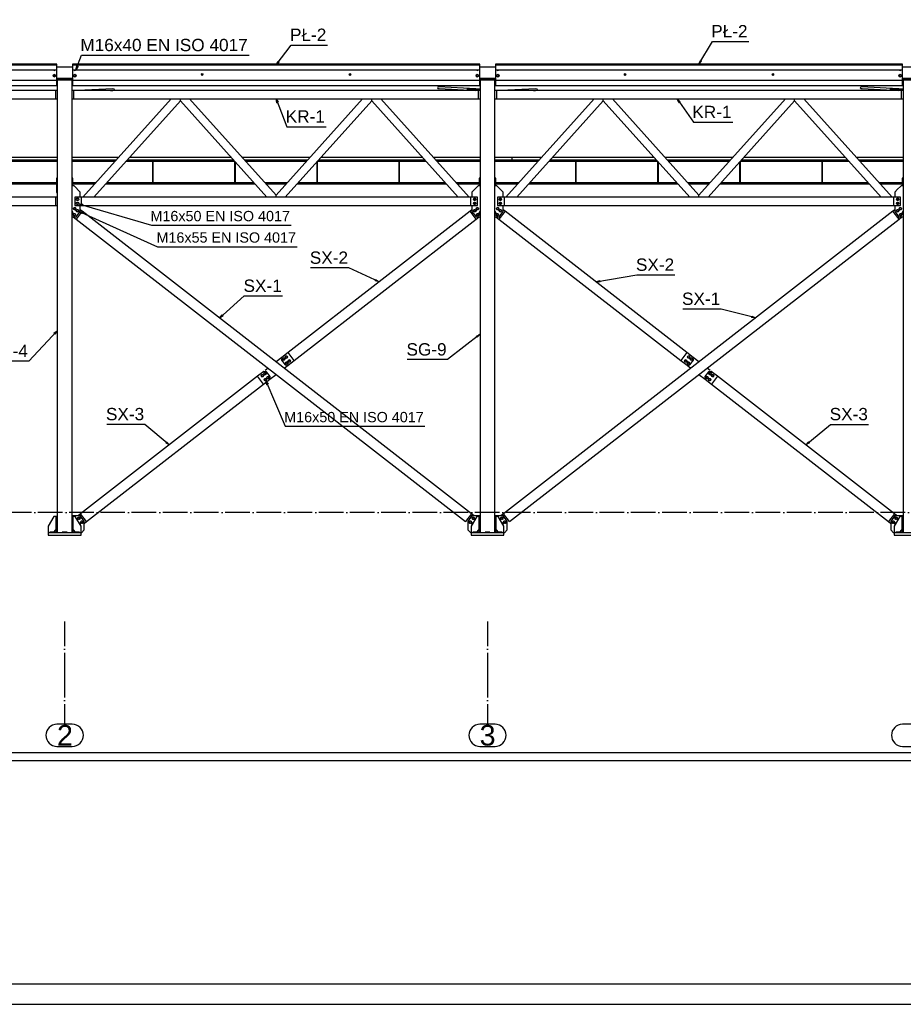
# Paper-space layout 'A0 Advance Steel' of a CAD drawing. Header units: millimetres. Extents: x -21 to 1320, y -7 to 928.
# Tile 4 of 134: x 196 to 411, y -7 to 233. Entities that reach past the tile are written whole.
import ezdxf

# ---------------------------------------------------------------- set-up
doc = ezdxf.new("R2010")
doc.units = ezdxf.units.MM
doc.linetypes.add('ACAD_ISO04W100', pattern=[30, 24, -3, 0, -3])
doc.layers.get('0').update_dxf_attribs({"linetype": 'CONTINUOUS'})
for name, color, linetype in [('AS_Belki', 145, 'CONTINUOUS'), ('AS_Blachy', 30, 'CONTINUOUS'), ('AS_Siatki', 72, 'CONTINUOUS'), ('AS_Sruby', 9, 'CONTINUOUS')]:
    doc.layers.add(name, color=color, linetype=linetype)
doc.styles.add('Arial', font='arial.ttf', dxfattribs={"height": 150})

psp = doc.layouts.new('A0 Advance Steel')

# ---------------------------------------------------------------- linework, layer by layer
at = {"color": 0, "linetype": 'ByBlock', "lineweight": -2}
for p, q in [((209.39, 220.67, 60.08), (209.6, 221.66, 60.08)), ((209.91, 221.54, 60.08), (209.39, 220.67, 60.08)), ((209.91, 221.54, 60.08), (209.6, 221.66, 60.08)), ((258.14, 221.87), (258.62, 222.76)), ((258.88, 222.56), (258.14, 221.87)), ((258.88, 222.56), (258.62, 222.76)), ((361.14, 222.02), (361.51, 222.96)), ((361.79, 222.79), (361.14, 222.02)), ((361.79, 222.79), (361.51, 222.96)), ((258.35, 212.63), (258.14, 213.62)), ((258.14, 213.62), (258.66, 212.75)), ((356.25, 212.71), (355.81, 213.62)), ((355.81, 213.62), (356.52, 212.9)), ((258.35, 212.63), (258.66, 212.75)), ((356.25, 212.71), (356.52, 212.9)), ((210.97, 187.61, 58.1), (210.06, 188.06, 58.1)), ((210.06, 188.06, 58.1), (211.06, 187.93, 58.1)), ((210.97, 187.61, 58.1), (211.06, 187.93, 58.1)), ((210.86, 185.67, 57.84), (210.01, 186.23, 57.84)), ((210.01, 186.23, 57.84), (210.99, 185.97, 57.84)), ((210.86, 185.67, 57.84), (210.99, 185.97, 57.84)), ((282.39, 169.58), (282.25, 169.27)), ((283.23, 169), (282.25, 169.27)), ((282.39, 169.58), (283.23, 169)), ((336.05, 169), (337.01, 169.34)), ((337.06, 169.01), (336.05, 169)), ((337.06, 169.01), (337.01, 169.34)), ((244.37, 160.21), (245.01, 161)), ((245.23, 160.75), (244.37, 160.21)), ((245.23, 160.75), (245.01, 161)), ((374.03, 160.65), (373.94, 160.33)), ((374.95, 160.25), (373.94, 160.33)), ((374.03, 160.65), (374.95, 160.25)), ((204.03, 156.49), (204.84, 157.11)), ((204.03, 156.49), (204.28, 156.26)), ((204.84, 157.11), (204.28, 156.26)), ((306.95, 155.81), (307.84, 156.3)), ((307.84, 156.3), (307.15, 155.55)), ((306.95, 155.81), (307.15, 155.55)), ((255.89, 143.95, 57.84), (255.65, 144.94, 57.84)), ((255.65, 144.94, 57.84), (256.2, 144.08, 57.84)), ((255.89, 143.95, 57.84), (256.2, 144.08, 57.84)), ((231.48, 130.09), (231.26, 129.83)), ((232.14, 129.32), (231.26, 129.83)), ((231.48, 130.09), (232.14, 129.32)), ((387.14, 129.32), (387.81, 130.08)), ((388.02, 129.83), (387.14, 129.32)), ((388.02, 129.83), (387.81, 130.08))]:
    psp.add_line(p, q, dxfattribs=at)
psp.add_lwpolyline([(1280.22, -6.93), (1280.22, 834.07), (-19.78, 834.07), (-19.78, -6.93), (1280.22, -6.93)])
psp.add_lwpolyline([(1275.22, -1.93), (1275.22, 829.07), (-4.78, 829.07), (-4.78, -1.93)], close=True)
at = {"color": 3, "ltscale": 0.25}
for points in [[(-4.66, 52.35), (-4.66, 255.95), (601.94, 255.95), (601.94, 52.35), (-4.66, 52.35)], [(-2.66, 54.35), (-2.66, 253.95), (599.94, 253.95), (599.94, 54.35), (-2.66, 54.35)]]:
    psp.add_lwpolyline(points, dxfattribs=at)
at = {"color": 7}
for points in [[(258.14, 221.87), (261.85, 226.71), (270.7, 226.71)], [(361.14, 222.02), (364.43, 227.58), (373.29, 227.58)], [(209.39, 220.67), (210.78, 224.21), (251.55, 224.21)], [(258.14, 213.62), (260.79, 206.82), (270.34, 206.82)], [(355.81, 213.62), (359.82, 207.9), (369.37, 207.9)], [(210.06, 188.06), (227.81, 182.8), (261.78, 182.8)], [(210.01, 186.23), (229.28, 177.58), (263.26, 177.58)], [(283.23, 169), (275.85, 172.42), (266.53, 172.42)], [(336.05, 169), (345.97, 170.71), (355.29, 170.71)], [(244.37, 160.21), (250.4, 165.58), (259.72, 165.58)], [(374.95, 160.25), (366.5, 162.41), (357.19, 162.41)], [(204.84, 157.11), (197.89, 149.69), (188.11, 149.69)], [(307.84, 156.3), (299.87, 150.08), (290.08, 150.08)], [(255.65, 144.94), (260.39, 133.84), (294.36, 133.84)], [(232.14, 129.32), (226.2, 134.32), (216.89, 134.32)], [(387.14, 129.32), (393.15, 134.32), (402.46, 134.32)]]:
    psp.add_lwpolyline(points, dxfattribs=at)
at = {"layer": 'AS_Belki', "linetype": 'Continuous', "ltscale": 0.25}
for p, q in [((204.74, 222.02), (105.54, 222.02)), ((105.54, 221.87), (204.74, 221.87)), ((105.54, 220.67), (204.74, 220.67)), ((204.74, 221.87), (204.74, 222.02)), ((204.74, 216.87), (204.74, 221.87)), ((307.74, 222.02), (208.54, 222.02)), ((208.54, 222.02), (208.54, 221.87)), ((208.54, 221.87), (307.74, 221.87)), ((208.54, 221.87), (208.54, 216.87)), ((208.54, 220.67), (307.74, 220.67)), ((307.74, 221.87), (307.74, 222.02)), ((307.74, 216.87), (307.74, 221.87)), ((410.74, 222.02), (311.54, 222.02)), ((311.54, 222.02), (311.54, 221.87)), ((311.54, 221.87), (410.74, 221.87)), ((311.54, 221.87), (311.54, 216.87)), ((311.54, 220.67), (410.74, 220.67)), ((410.74, 221.87), (410.74, 222.02)), ((410.74, 216.87), (410.74, 221.87)), ((239.96, 219.56), (240.01, 219.69)), ((239.98, 219.51), (239.96, 219.56)), ((239.98, 219.52), (239.96, 219.56)), ((239.98, 219.61), (239.98, 219.45)), ((240.01, 219.69), (240.14, 219.74)), ((240.14, 219.74), (240.27, 219.69)), ((240.27, 219.69), (240.32, 219.56)), ((240.3, 219.45), (240.3, 219.61)), ((240.32, 219.56), (240.3, 219.51)), ((240.32, 219.56), (240.3, 219.52)), ((275.96, 219.56), (276.01, 219.69)), ((275.98, 219.51), (275.96, 219.56)), ((275.98, 219.52), (275.96, 219.56)), ((275.98, 219.61), (275.98, 219.45)), ((276.01, 219.69), (276.14, 219.74)), ((276.14, 219.74), (276.27, 219.69)), ((276.27, 219.69), (276.32, 219.56)), ((276.3, 219.45), (276.3, 219.61)), ((276.32, 219.56), (276.3, 219.51)), ((276.32, 219.56), (276.3, 219.52)), ((342.96, 219.56), (343.01, 219.69)), ((342.98, 219.51), (342.96, 219.56)), ((342.98, 219.52), (342.96, 219.56)), ((342.98, 219.61), (342.98, 219.45)), ((343.01, 219.69), (343.14, 219.74)), ((343.14, 219.74), (343.27, 219.69)), ((343.27, 219.69), (343.32, 219.56)), ((343.3, 219.45), (343.3, 219.61)), ((343.32, 219.56), (343.3, 219.51)), ((343.32, 219.56), (343.3, 219.52)), ((378.96, 219.56), (379.01, 219.69)), ((378.98, 219.51), (378.96, 219.56)), ((378.98, 219.52), (378.96, 219.56)), ((378.98, 219.61), (378.98, 219.45)), ((379.01, 219.69), (379.14, 219.74)), ((379.14, 219.74), (379.27, 219.69)), ((379.27, 219.69), (379.32, 219.56)), ((379.3, 219.45), (379.3, 219.61)), ((379.32, 219.56), (379.3, 219.51)), ((379.32, 219.56), (379.3, 219.52)), ((204.74, 218.07), (105.54, 218.07)), ((105.54, 216.87), (204.74, 216.87)), ((208.44, 218.19), (204.84, 218.19)), ((204.84, 218.19), (204.84, 218.19)), ((204.84, 218.19), (204.84, 111.89)), ((208.44, 111.89), (208.44, 218.19)), ((208.44, 218.19), (208.44, 218.19)), ((307.74, 218.07), (208.54, 218.07)), ((208.54, 216.87), (307.74, 216.87)), ((218.41, 216.05), (209.84, 215.62)), ((218.69, 215.99), (218.41, 216.05)), ((218.65, 215.71), (218.79, 215.85)), ((218.79, 215.85), (218.69, 215.99)), ((297.52, 216.43), (297.42, 216.29)), ((297.42, 216.29), (297.56, 216.15)), ((297.8, 216.49), (297.52, 216.43)), ((297.56, 216.15), (297.86, 216.09)), ((306.76, 216.04), (297.8, 216.49)), ((297.86, 216.09), (306.76, 215.65)), ((311.44, 218.19), (307.84, 218.19)), ((307.84, 218.19), (307.84, 111.89)), ((307.84, 218.19), (307.84, 218.19)), ((311.44, 111.89), (311.44, 218.19)), ((311.44, 218.19), (311.44, 218.19)), ((410.74, 218.07), (311.54, 218.07)), ((311.54, 216.87), (410.74, 216.87)), ((321.41, 216.05), (312.84, 215.62)), ((321.69, 215.99), (321.41, 216.05)), ((321.65, 215.71), (321.79, 215.85)), ((321.79, 215.85), (321.69, 215.99)), ((400.52, 216.43), (400.42, 216.29)), ((400.42, 216.29), (400.56, 216.15)), ((400.8, 216.49), (400.52, 216.43)), ((400.56, 216.15), (400.86, 216.09)), ((409.76, 216.04), (400.8, 216.49)), ((400.86, 216.09), (409.76, 215.65)), ((414.44, 218.19), (410.84, 218.19)), ((410.84, 218.19), (410.84, 111.89)), ((410.84, 218.19), (410.84, 218.19)), ((204.48, 215.62), (105.8, 215.62)), ((105.8, 213.62), (204.48, 213.62)), ((204.48, 213.62), (204.48, 215.62)), ((307.48, 215.62), (208.8, 215.62)), ((208.8, 215.62), (208.8, 213.62)), ((208.8, 213.62), (234.83, 213.62)), ((232.6, 213.62), (211.09, 189.64)), ((217.84, 215.62), (218.35, 215.65)), ((218.35, 215.65), (218.65, 215.71)), ((234.83, 213.62), (234.84, 213.62)), ((234.84, 213.12), (234.84, 213.62)), ((234.84, 213.62), (234.85, 213.62)), ((234.85, 213.62), (281.43, 213.62)), ((258.14, 190.14), (237.08, 213.62)), ((279.2, 213.62), (258.14, 190.14)), ((281.43, 213.62), (281.44, 213.62)), ((281.44, 213.12), (281.44, 213.62)), ((281.44, 213.62), (281.45, 213.62)), ((281.45, 213.62), (307.48, 213.62)), ((305.19, 189.64), (283.68, 213.62)), ((307.48, 213.62), (307.48, 215.62)), ((410.48, 215.62), (311.8, 215.62)), ((311.8, 215.62), (311.8, 213.62)), ((311.8, 213.62), (337.83, 213.62)), ((335.6, 213.62), (314.09, 189.64)), ((320.84, 215.62), (321.35, 215.65)), ((321.35, 215.65), (321.65, 215.71)), ((337.83, 213.62), (337.84, 213.62)), ((337.84, 213.12), (337.84, 213.62)), ((337.84, 213.62), (337.85, 213.62)), ((337.85, 213.62), (384.43, 213.62)), ((361.14, 190.14), (340.08, 213.62)), ((382.2, 213.62), (361.14, 190.14)), ((384.43, 213.62), (384.44, 213.62)), ((384.44, 213.12), (384.44, 213.62)), ((384.44, 213.62), (384.45, 213.62)), ((384.45, 213.62), (410.48, 213.62)), ((408.19, 189.64), (386.68, 213.62)), ((410.48, 213.62), (410.48, 215.62)), ((213.78, 189.64), (234.84, 213.12)), ((234.84, 213.12), (213.78, 189.64)), ((234.84, 213.12), (255.9, 189.64)), ((234.84, 213.12), (255.9, 189.64)), ((260.38, 189.64), (281.44, 213.12)), ((260.38, 189.64), (281.44, 213.12)), ((281.44, 213.12), (302.5, 189.64)), ((281.44, 213.12), (302.5, 189.64)), ((316.78, 189.64), (337.84, 213.12)), ((316.78, 189.64), (337.84, 213.12)), ((337.84, 213.12), (358.9, 189.64)), ((358.9, 189.64), (337.84, 213.12)), ((363.38, 189.64), (384.44, 213.12)), ((363.38, 189.64), (384.44, 213.12)), ((384.44, 213.12), (405.5, 189.64)), ((405.5, 189.64), (384.44, 213.12)), ((105.44, 198.41), (204.84, 198.41)), ((204.84, 198.69), (109.04, 198.69)), ((219.21, 198.69), (208.44, 198.69)), ((208.44, 198.41), (218.95, 198.41)), ((221.64, 198.41), (248.04, 198.41)), ((247.79, 198.69), (221.89, 198.69)), ((265.81, 198.69), (250.47, 198.69)), ((250.73, 198.41), (265.55, 198.41)), ((268.24, 198.41), (294.64, 198.41)), ((294.39, 198.69), (268.49, 198.69)), ((307.84, 198.69), (297.07, 198.69)), ((297.33, 198.41), (307.84, 198.41)), ((322.21, 198.69), (311.44, 198.69)), ((311.44, 198.41), (321.95, 198.41)), ((324.64, 198.41), (351.04, 198.41)), ((350.79, 198.69), (324.89, 198.69)), ((368.81, 198.69), (353.47, 198.69)), ((353.73, 198.41), (368.55, 198.41)), ((371.24, 198.41), (397.64, 198.41)), ((397.39, 198.69), (371.49, 198.69)), ((410.84, 198.69), (400.07, 198.69)), ((400.33, 198.41), (410.84, 198.41)), ((204.64, 193.17), (105.64, 193.17)), ((105.64, 192.89), (204.64, 192.89)), ((214.25, 193.17), (208.64, 193.17)), ((208.64, 192.89), (214, 192.89)), ((216.69, 192.89), (252.99, 192.89)), ((252.74, 193.17), (216.94, 193.17)), ((260.85, 193.17), (255.43, 193.17)), ((255.68, 192.89), (260.6, 192.89)), ((263.29, 192.89), (299.59, 192.89)), ((299.34, 193.17), (263.54, 193.17)), ((307.64, 193.17), (302.03, 193.17)), ((302.28, 192.89), (307.64, 192.89)), ((317.25, 193.17), (311.64, 193.17)), ((311.64, 192.89), (317, 192.89)), ((319.69, 192.89), (355.99, 192.89)), ((355.74, 193.17), (319.94, 193.17)), ((363.85, 193.17), (358.43, 193.17)), ((358.68, 192.89), (363.6, 192.89)), ((366.29, 192.89), (402.59, 192.89)), ((402.34, 193.17), (366.54, 193.17)), ((410.64, 193.17), (405.03, 193.17)), ((405.28, 192.89), (410.64, 192.89)), ((204.48, 189.64), (105.8, 189.64)), ((204.48, 187.64), (204.48, 189.64)), ((305.58, 189.64), (210.7, 189.64)), ((210.7, 189.64), (210.7, 187.64)), ((258.14, 189.64), (258.14, 190.14)), ((305.58, 187.64), (305.58, 189.64)), ((408.58, 189.64), (313.7, 189.64)), ((313.7, 189.64), (313.7, 187.64)), ((361.14, 189.64), (361.14, 190.14)), ((408.58, 187.64), (408.58, 189.64)), ((105.8, 187.64), (204.48, 187.64)), ((210.7, 187.64), (305.58, 187.64)), ((313.7, 187.64), (408.58, 187.64)), ((210.9, 186.21), (209.42, 184.32)), ((305.74, 112.54), (210.9, 186.21)), ((305.38, 186.21), (261.08, 151.8)), ((306.86, 184.32), (305.38, 186.21)), ((313.9, 186.21), (312.42, 184.32)), ((408.38, 186.21), (313.54, 112.54)), ((358.2, 151.8), (313.9, 186.21)), ((409.86, 184.32), (408.38, 186.21)), ((209.42, 184.32), (304.27, 110.64)), ((262.55, 149.9), (306.86, 184.32)), ((312.42, 184.32), (356.73, 149.9)), ((315.01, 110.64), (409.86, 184.32)), ((261.08, 151.8), (261.14, 151.72)), ((262.55, 149.9), (261.08, 151.8)), ((261.08, 151.8), (261.08, 151.8)), ((358.2, 151.8), (356.73, 149.9)), ((358.14, 151.72), (358.2, 151.8)), ((358.2, 151.8), (358.2, 151.8)), ((262.49, 149.98), (262.55, 149.9)), ((262.55, 149.9), (262.55, 149.9)), ((356.73, 149.9), (356.79, 149.98)), ((356.73, 149.9), (356.73, 149.9)), ((253.64, 146.02), (210.54, 112.54)), ((212.01, 110.64), (255.11, 144.12)), ((255.11, 144.12), (253.64, 146.02)), ((365.64, 146.02), (364.17, 144.12)), ((364.17, 144.12), (407.27, 110.64)), ((408.74, 112.54), (365.64, 146.02)), ((210.54, 112.54), (210.6, 112.46)), ((212.01, 110.64), (210.54, 112.54)), ((210.54, 112.54), (210.54, 112.54)), ((210.6, 112.46), (210.6, 112.46)), ((211.95, 110.72), (212.01, 110.64)), ((211.95, 110.72), (211.95, 110.72)), ((212.01, 110.64), (212.01, 110.64)), ((305.74, 112.54), (304.27, 110.64)), ((304.27, 110.64), (304.33, 110.72)), ((304.27, 110.64), (304.27, 110.64)), ((304.27, 110.64), (304.27, 110.64)), ((304.33, 110.72), (304.33, 110.72)), ((305.68, 112.46), (305.74, 112.54)), ((305.68, 112.46), (305.68, 112.46)), ((305.74, 112.54), (305.74, 112.54)), ((313.54, 112.54), (313.6, 112.46)), ((315.01, 110.64), (313.54, 112.54)), ((313.54, 112.54), (313.54, 112.54)), ((313.6, 112.46), (313.6, 112.46)), ((314.95, 110.72), (315.01, 110.64)), ((314.95, 110.72), (314.95, 110.72)), ((315.01, 110.64), (315.01, 110.64)), ((408.74, 112.54), (407.27, 110.64)), ((407.27, 110.64), (407.33, 110.72)), ((407.27, 110.64), (407.27, 110.64)), ((407.33, 110.72), (407.33, 110.72)), ((408.68, 112.46), (408.74, 112.54)), ((408.68, 112.46), (408.68, 112.46)), ((408.74, 112.54), (408.74, 112.54))]:
    psp.add_line(p, q, dxfattribs=at)
at = {"layer": 'AS_Belki', "linetype": 'Continuous', "ltscale": 0.25, "extrusion": (3.6264e-11, -0.087156, 0.996195)}
psp.add_circle((240.14, 218.61, -19.13), 0.16, dxfattribs=at)
at = {"layer": 'AS_Belki', "linetype": 'Continuous', "ltscale": 0.25, "extrusion": (3.62357e-11, -0.087156, 0.996195)}
for centre in [(276.14, 218.61, -19.13), (379.14, 218.61, -19.13)]:
    psp.add_circle(centre, 0.16, dxfattribs=at)
at = {"layer": 'AS_Belki', "linetype": 'Continuous', "ltscale": 0.25, "extrusion": (3.63206e-11, -0.087156, 0.996195)}
psp.add_circle((343.14, 218.61, -19.13), 0.16, dxfattribs=at)
at = {"layer": 'AS_Belki', "linetype": 'Continuous', "ltscale": 0.25, "extrusion": (-0.868433, 0.043212, -0.49392)}
for centre, start, end in [((-230.82, -146.03, -257.08), 121.2389, 235.3641), ((-235.94, -196.84, -346.52), 121.2389, 235.3641), ((-230.82, -146.03, -257.08), 348.7811, 3.4107), ((-235.94, -196.84, -346.52), 348.7811, 3.4107)]:
    psp.add_arc(centre, 0.2, start, end, dxfattribs=at)
at = {"layer": 'AS_Blachy', "linetype": 'Continuous', "ltscale": 0.25}
for p, q in [((208.54, 221.33), (204.74, 221.33)), ((206.74, 221.34), (206.54, 221.34)), ((206.54, 221.34), (206.54, 221.33)), ((206.74, 221.33), (206.74, 221.34)), ((311.54, 221.33), (307.74, 221.33)), ((309.74, 221.34), (309.54, 221.34)), ((309.54, 221.34), (309.54, 221.33)), ((309.74, 221.33), (309.74, 221.34)), ((414.54, 221.33), (410.74, 221.33)), ((204.74, 218.66), (208.54, 218.66)), ((204.84, 218.66), (204.84, 218.49)), ((208.44, 218.49), (204.84, 218.49)), ((204.84, 218.49), (204.84, 218.19)), ((208.44, 218.49), (208.44, 218.66)), ((208.44, 218.19), (208.44, 218.49)), ((307.74, 218.66), (311.54, 218.66)), ((307.84, 218.66), (307.84, 218.49)), ((311.44, 218.49), (307.84, 218.49)), ((307.84, 218.49), (307.84, 218.19)), ((311.44, 218.49), (311.44, 218.66)), ((311.44, 218.19), (311.44, 218.49)), ((410.74, 218.66), (414.54, 218.66)), ((410.84, 218.66), (410.84, 218.49)), ((414.44, 218.49), (410.84, 218.49)), ((410.84, 218.49), (410.84, 218.19)), ((204.84, 218.19), (208.44, 218.19)), ((304.92, 216.03), (304.68, 216)), ((304.68, 216), (307.84, 215.84)), ((304.68, 216), (304.68, 215.76)), ((306.67, 215.95), (304.92, 216.03)), ((307.84, 215.98), (306.78, 216.03)), ((306.84, 215.98), (306.89, 215.98)), ((306.89, 215.98), (306.88, 215.95)), ((307.84, 218.19), (311.44, 218.19)), ((407.92, 216.03), (407.68, 216)), ((407.68, 216), (410.84, 215.84)), ((407.68, 216), (407.68, 215.76)), ((409.67, 215.95), (407.92, 216.03)), ((410.84, 215.98), (409.78, 216.03)), ((409.84, 215.98), (409.89, 215.98)), ((409.89, 215.98), (409.88, 215.95)), ((410.84, 218.19), (414.44, 218.19)), ((204.84, 215.62), (204.48, 215.62)), ((204.48, 213.62), (204.84, 213.62)), ((208.8, 215.62), (208.44, 215.62)), ((208.44, 213.62), (208.8, 213.62)), ((304.68, 215.76), (307.43, 215.62)), ((307.84, 215.62), (307.48, 215.62)), ((307.48, 213.62), (307.84, 213.62)), ((311.8, 215.62), (311.44, 215.62)), ((311.44, 213.62), (311.8, 213.62)), ((407.68, 215.76), (410.43, 215.62)), ((410.84, 215.62), (410.48, 215.62)), ((410.48, 213.62), (410.84, 213.62)), ((204.84, 199.29), (109.04, 199.29)), ((219.74, 199.29), (208.44, 199.29)), ((247.25, 199.29), (222.43, 199.29)), ((266.34, 199.29), (249.94, 199.29)), ((293.85, 199.29), (269.03, 199.29)), ((307.84, 199.29), (296.54, 199.29)), ((315.64, 199.29), (311.44, 199.29)), ((315.64, 198.69), (315.64, 199.29)), ((322.74, 199.29), (315.64, 199.29)), ((350.25, 199.29), (325.43, 199.29)), ((369.34, 199.29), (352.94, 199.29)), ((396.85, 199.29), (372.03, 199.29)), ((410.84, 199.29), (399.54, 199.29)), ((228.04, 198.41), (228.04, 193.17)), ((228.24, 193.17), (228.24, 198.41)), ((248.04, 198.41), (248.04, 193.17)), ((248.24, 193.17), (248.24, 198.18)), ((268.04, 198.18), (268.04, 193.17)), ((268.24, 193.17), (268.24, 198.41)), ((288.04, 198.41), (288.04, 193.17)), ((288.24, 193.17), (288.24, 198.41)), ((331.04, 198.41), (331.04, 193.17)), ((331.24, 193.17), (331.24, 198.41)), ((351.04, 198.41), (351.04, 193.17)), ((351.24, 193.17), (351.24, 198.18)), ((371.04, 198.18), (371.04, 193.17)), ((371.24, 193.17), (371.24, 198.41)), ((391.04, 198.41), (391.04, 193.17)), ((391.24, 193.17), (391.24, 198.41)), ((204.84, 194.25), (204.64, 194.25)), ((204.64, 194.25), (204.64, 193.25)), ((208.64, 194.25), (208.44, 194.25)), ((208.64, 193.25), (208.64, 194.25)), ((307.84, 194.25), (307.64, 194.25)), ((307.64, 194.25), (307.64, 193.25)), ((311.64, 194.25), (311.44, 194.25)), ((311.64, 193.25), (311.64, 194.25)), ((410.84, 194.25), (410.64, 194.25)), ((410.64, 194.25), (410.64, 193.25)), ((204.64, 193.25), (204.84, 193.25)), ((204.64, 193.25), (204.64, 191.75)), ((208.44, 193.25), (208.64, 193.25)), ((208.94, 192.4), (208.44, 192.4)), ((208.64, 192.4), (208.64, 193.25)), ((210.44, 190.9), (208.94, 192.4)), ((307.2, 192.25), (305.84, 190.9)), ((307.34, 192.4), (307.2, 192.25)), ((307.84, 192.4), (307.34, 192.4)), ((307.64, 193.25), (307.84, 193.25)), ((307.64, 193.25), (307.64, 192.4)), ((311.44, 193.25), (311.64, 193.25)), ((311.94, 192.4), (311.44, 192.4)), ((311.64, 192.4), (311.64, 193.25)), ((313.44, 190.9), (311.94, 192.4)), ((410.2, 192.25), (409.51, 191.57)), ((410.34, 192.4), (410.2, 192.25)), ((410.84, 192.4), (410.34, 192.4)), ((410.64, 193.25), (410.84, 193.25)), ((410.64, 193.25), (410.64, 192.4)), ((204.84, 189.64), (204.48, 189.64)), ((204.64, 191.75), (204.84, 191.75)), ((204.64, 191.75), (204.64, 190.75)), ((204.64, 190.75), (204.84, 190.75)), ((210.7, 189.64), (209.1, 189.64)), ((209.1, 189.64), (209.1, 187.64)), ((210.44, 189.64), (210.44, 190.9)), ((307.18, 189.64), (305.58, 189.64)), ((305.84, 190.9), (305.84, 189.64)), ((307.18, 187.64), (307.18, 189.64)), ((313.7, 189.64), (312.1, 189.64)), ((312.1, 189.64), (312.1, 187.64)), ((313.44, 189.64), (313.44, 190.9)), ((410.18, 189.64), (408.58, 189.64)), ((409.51, 191.57), (408.84, 190.9)), ((408.84, 190.9), (408.84, 189.64)), ((410.18, 187.64), (410.18, 189.64)), ((204.48, 187.64), (204.84, 187.64)), ((209.1, 187.64), (210.7, 187.64)), ((210.44, 186.18), (210.44, 187.64)), ((305.58, 187.64), (307.18, 187.64)), ((305.84, 187.64), (305.84, 186.18)), ((312.1, 187.64), (313.7, 187.64)), ((313.44, 186.18), (313.44, 187.64)), ((408.58, 187.64), (410.18, 187.64)), ((408.84, 187.64), (408.84, 186.18)), ((208.44, 184.88), (209.44, 184.88)), ((208.7, 184.88), (209.42, 184.32)), ((209.44, 184.88), (210.44, 186.18)), ((210.9, 186.21), (210.44, 186.57)), ((305.84, 186.57), (305.38, 186.21)), ((305.84, 186.18), (306.84, 184.88)), ((306.84, 184.88), (307.84, 184.88)), ((306.86, 184.32), (307.58, 184.88)), ((311.44, 184.88), (312.44, 184.88)), ((311.7, 184.88), (312.42, 184.32)), ((312.44, 184.88), (313.44, 186.18)), ((313.9, 186.21), (313.44, 186.57)), ((408.84, 186.57), (408.38, 186.21)), ((408.84, 186.18), (409.84, 184.88)), ((409.84, 184.88), (410.84, 184.88)), ((409.86, 184.32), (410.58, 184.88)), ((261.08, 151.8), (259.58, 150.63)), ((359.7, 150.63), (358.2, 151.8)), ((259.58, 150.63), (258.14, 149.51)), ((259.58, 150.63), (259.49, 149.93)), ((259.49, 149.93), (260.35, 148.82)), ((260.1, 148), (261.05, 148.74)), ((260.35, 148.82), (261.05, 148.74)), ((261.05, 148.74), (262.55, 149.9)), ((356.73, 149.9), (358.23, 148.74)), ((358.23, 148.74), (358.93, 148.82)), ((358.23, 148.74), (359.18, 148)), ((358.93, 148.82), (359.79, 149.93)), ((359.79, 149.93), (359.7, 150.63)), ((361.14, 149.51), (359.7, 150.63)), ((255.14, 147.18), (253.64, 146.02)), ((255.84, 147.1), (255.14, 147.18)), ((256.18, 148), (255.45, 147.43)), ((256.7, 145.99), (255.84, 147.1)), ((256.61, 145.29), (258.14, 146.48)), ((361.14, 146.48), (362.67, 145.29)), ((363.44, 147.1), (362.58, 145.99)), ((363.83, 147.43), (363.1, 148)), ((363.83, 147.15), (363.44, 147.1)), ((364.14, 147.18), (363.83, 147.15)), ((365.64, 146.02), (364.14, 147.18)), ((255.11, 144.12), (256.61, 145.29)), ((256.61, 145.29), (256.7, 145.99)), ((362.58, 145.99), (362.67, 145.29)), ((362.67, 145.29), (364.17, 144.12)), ((204.04, 111.89), (202.64, 109.49)), ((204.54, 111.89), (204.04, 111.89)), ((204.84, 111.89), (204.54, 111.89)), ((204.54, 111.89), (204.54, 109.49)), ((204.84, 111.89), (204.84, 109.49)), ((210.44, 112.04), (208.44, 112.04)), ((208.74, 111.89), (208.44, 111.89)), ((208.44, 109.49), (208.44, 111.89)), ((208.74, 109.49), (208.74, 111.89)), ((209.24, 111.89), (208.74, 111.89)), ((210.64, 109.49), (209.24, 111.89)), ((210.54, 112.54), (209.9, 112.04)), ((211.44, 110.74), (210.44, 112.04)), ((211.44, 108.59), (211.44, 110.74)), ((211.44, 110.2), (212.01, 110.64)), ((305.84, 112.04), (304.84, 110.74)), ((304.84, 110.74), (304.84, 108.59)), ((307.04, 111.89), (305.64, 109.49)), ((306.38, 112.04), (305.74, 112.54)), ((307.84, 112.04), (305.84, 112.04)), ((307.54, 111.89), (307.04, 111.89)), ((307.84, 111.89), (307.54, 111.89)), ((307.54, 111.89), (307.54, 109.49)), ((307.84, 111.89), (307.84, 109.49)), ((313.44, 112.04), (311.44, 112.04)), ((311.74, 111.89), (311.44, 111.89)), ((311.44, 109.49), (311.44, 111.89)), ((311.74, 109.49), (311.74, 111.89)), ((312.24, 111.89), (311.74, 111.89)), ((313.64, 109.49), (312.24, 111.89)), ((313.54, 112.54), (312.9, 112.04)), ((314.44, 110.74), (313.44, 112.04)), ((314.44, 108.59), (314.44, 110.74)), ((407.27, 110.64), (407.84, 110.2)), ((408.41, 111.48), (407.84, 110.74)), ((407.84, 110.74), (407.84, 108.59)), ((408.84, 112.04), (408.41, 111.48)), ((410.04, 111.89), (408.64, 109.49)), ((409.14, 112.23), (408.74, 112.54)), ((410.84, 112.04), (408.84, 112.04)), ((409.38, 112.04), (409.14, 112.23)), ((410.54, 111.89), (410.04, 111.89)), ((410.84, 111.89), (410.54, 111.89)), ((410.54, 111.89), (410.54, 109.49)), ((410.84, 111.89), (410.84, 109.49)), ((202.64, 109.49), (202.64, 107.89)), ((204.24, 108.09), (203.04, 108.09)), ((203.04, 108.09), (203.04, 107.89)), ((204.04, 108.09), (204.54, 108.59)), ((204.24, 107.89), (204.24, 108.09)), ((204.54, 109.49), (204.84, 109.49)), ((204.54, 109.49), (204.54, 107.89)), ((204.84, 109.49), (204.84, 107.89)), ((207.24, 108.09), (206.04, 108.09)), ((206.04, 108.09), (206.04, 107.89)), ((207.24, 107.89), (207.24, 108.09)), ((208.44, 109.49), (208.74, 109.49)), ((208.44, 107.89), (208.44, 109.49)), ((208.74, 107.89), (208.74, 109.49)), ((208.74, 108.59), (209.24, 108.09)), ((210.24, 108.09), (209.04, 108.09)), ((209.04, 108.09), (209.04, 107.89)), ((210.24, 107.89), (210.24, 108.09)), ((210.64, 107.89), (210.64, 109.49)), ((210.74, 107.89), (211.44, 108.59)), ((304.84, 108.59), (305.54, 107.89)), ((305.64, 109.49), (305.64, 107.89)), ((307.24, 108.09), (306.04, 108.09)), ((306.04, 108.09), (306.04, 107.89)), ((307.04, 108.09), (307.54, 108.59)), ((307.24, 107.89), (307.24, 108.09)), ((307.54, 109.49), (307.84, 109.49)), ((307.54, 109.49), (307.54, 107.89)), ((307.84, 109.49), (307.84, 107.89)), ((310.24, 108.09), (309.04, 108.09)), ((309.04, 108.09), (309.04, 107.89)), ((310.24, 107.89), (310.24, 108.09)), ((311.44, 109.49), (311.74, 109.49)), ((311.44, 107.89), (311.44, 109.49)), ((311.74, 107.89), (311.74, 109.49)), ((311.74, 108.59), (312.24, 108.09)), ((313.24, 108.09), (312.04, 108.09)), ((312.04, 108.09), (312.04, 107.89)), ((313.24, 107.89), (313.24, 108.09)), ((313.64, 107.89), (313.64, 109.49)), ((313.74, 107.89), (314.44, 108.59)), ((407.84, 108.59), (408.54, 107.89)), ((408.64, 109.49), (408.64, 107.89)), ((410.24, 108.09), (409.04, 108.09)), ((409.04, 108.09), (409.04, 107.89)), ((410.04, 108.09), (410.54, 108.59)), ((410.24, 107.89), (410.24, 108.09)), ((410.54, 109.49), (410.84, 109.49)), ((410.54, 109.49), (410.54, 107.89)), ((410.84, 109.49), (410.84, 107.89)), ((210.64, 107.89), (202.64, 107.89)), ((202.64, 107.89), (202.64, 107.29)), ((202.64, 107.29), (210.64, 107.29)), ((210.74, 107.89), (210.64, 107.89)), ((210.64, 107.29), (210.64, 107.89)), ((305.64, 107.89), (305.54, 107.89)), ((313.64, 107.89), (305.64, 107.89)), ((305.64, 107.89), (305.64, 107.29)), ((305.64, 107.29), (313.64, 107.29)), ((313.74, 107.89), (313.64, 107.89)), ((313.64, 107.29), (313.64, 107.89)), ((408.64, 107.89), (408.54, 107.89)), ((416.64, 107.89), (408.64, 107.89)), ((408.64, 107.89), (408.64, 107.29)), ((408.64, 107.29), (416.64, 107.29))]:
    psp.add_line(p, q, dxfattribs=at)
at = {"layer": 'AS_Blachy', "linetype": 'Continuous', "ltscale": 0.25, "extrusion": (-8.37161e-14, -0.996195, -0.087156)}
psp.add_arc((306.78, -18.82, -215.14), 0.22, 299.7281, 119.7177, dxfattribs=at)
at = {"layer": 'AS_Blachy', "linetype": 'Continuous', "ltscale": 0.25, "extrusion": (-2.97283e-14, -0.996195, -0.087156)}
psp.add_arc((409.78, -18.82, -215.14), 0.22, 299.7281, 119.7177, dxfattribs=at)
at = {"layer": 'AS_Siatki', "color": 20, "linetype": 'ACAD_ISO04W100', "ltscale": 0.25}
for p, q in [((586.14, 112.89), (11.14, 112.89)), ((206.64, 112.89), (206.64, 112.89)), ((309.64, 112.89), (309.64, 112.89)), ((206.64, 86.29), (206.64, 73.79)), ((309.64, 86.29), (309.64, 73.79)), ((206.64, 73.79), (206.64, 73.79)), ((206.64, 73.79), (206.64, 61.29)), ((309.64, 73.79), (309.64, 73.79)), ((309.64, 73.79), (309.64, 61.29))]:
    psp.add_line(p, q, dxfattribs=at)
at = {"layer": 'AS_Siatki', "color": 20, "linetype": 'Continuous', "ltscale": 0.25}
for p, q in [((208.5, 61.29), (204.78, 61.29)), ((311.48, 61.29), (307.8, 61.29)), ((414.57, 61.29), (410.71, 61.29)), ((204.78, 55.89), (208.5, 55.89)), ((307.8, 55.89), (311.48, 55.89)), ((410.71, 55.89), (414.57, 55.89))]:
    psp.add_line(p, q, dxfattribs=at)
for centre, start, end in [((204.78, 58.59), 90, 270), ((208.5, 58.59), 270, 90), ((307.8, 58.59), 90, 270), ((311.48, 58.59), 270, 90), ((410.71, 58.59), 90, 270)]:
    psp.add_arc(centre, 2.7, start, end, dxfattribs=at)
at = {"layer": 'AS_Sruby', "linetype": 'Continuous', "ltscale": 0.25}
for p, q in [((203.96, 220.67), (204.14, 220.56)), ((204.14, 220.56), (204.32, 220.67)), ((208.96, 220.67), (209.14, 220.56)), ((209.14, 220.56), (209.32, 220.67)), ((306.96, 220.67), (307.14, 220.56)), ((307.14, 220.56), (307.32, 220.67)), ((311.96, 220.67), (312.14, 220.56)), ((312.14, 220.56), (312.32, 220.67)), ((409.96, 220.67), (410.14, 220.56)), ((410.14, 220.56), (410.32, 220.67)), ((204.14, 219.51), (203.91, 219.37)), ((203.91, 219.37), (203.91, 219.1)), ((203.91, 219.1), (204.14, 218.97)), ((204.37, 219.37), (204.14, 219.51)), ((204.14, 218.97), (204.37, 219.1)), ((204.37, 219.1), (204.37, 219.37)), ((209.14, 219.51), (208.91, 219.37)), ((208.91, 219.37), (208.91, 219.1)), ((208.91, 219.1), (209.14, 218.97)), ((209.37, 219.37), (209.14, 219.51)), ((209.14, 218.97), (209.37, 219.1)), ((209.37, 219.1), (209.37, 219.37)), ((307.14, 219.51), (306.91, 219.37)), ((306.91, 219.37), (306.91, 219.1)), ((306.91, 219.1), (307.14, 218.97)), ((307.37, 219.37), (307.14, 219.51)), ((307.14, 218.97), (307.37, 219.1)), ((307.37, 219.1), (307.37, 219.37)), ((312.14, 219.51), (311.91, 219.37)), ((311.91, 219.37), (311.91, 219.1)), ((311.91, 219.1), (312.14, 218.97)), ((312.37, 219.37), (312.14, 219.51)), ((312.14, 218.97), (312.37, 219.1)), ((312.37, 219.1), (312.37, 219.37)), ((410.14, 219.51), (409.91, 219.37)), ((409.91, 219.37), (409.91, 219.1)), ((409.91, 219.1), (410.14, 218.97)), ((410.37, 219.37), (410.14, 219.51)), ((410.14, 218.97), (410.37, 219.1)), ((410.37, 219.1), (410.37, 219.37)), ((209.01, 187.09), (208.84, 186.88)), ((209.27, 187.05), (209.01, 187.09)), ((209.37, 186.8), (209.27, 187.05)), ((209.63, 189.37), (209.5, 189.14)), ((209.5, 189.14), (209.63, 188.91)), ((209.63, 188.37), (209.5, 188.14)), ((209.5, 188.14), (209.63, 187.91)), ((209.9, 189.37), (209.63, 189.37)), ((209.63, 188.91), (209.9, 188.91)), ((209.9, 188.37), (209.63, 188.37)), ((209.63, 187.91), (209.9, 187.91)), ((210.04, 189.14), (209.9, 189.37)), ((209.9, 188.91), (210.04, 189.14)), ((210.04, 188.14), (209.9, 188.37)), ((209.9, 187.91), (210.04, 188.14)), ((306.38, 189.37), (306.24, 189.14)), ((306.24, 189.14), (306.38, 188.91)), ((306.38, 188.37), (306.24, 188.14)), ((306.24, 188.14), (306.38, 187.91)), ((306.65, 189.37), (306.38, 189.37)), ((306.38, 188.91), (306.65, 188.91)), ((306.65, 188.37), (306.38, 188.37)), ((306.38, 187.91), (306.65, 187.91)), ((306.78, 189.14), (306.65, 189.37)), ((306.65, 188.91), (306.78, 189.14)), ((306.78, 188.14), (306.65, 188.37)), ((306.65, 187.91), (306.78, 188.14)), ((307.01, 187.05), (306.91, 186.8)), ((307.27, 187.09), (307.01, 187.05)), ((307.44, 186.88), (307.27, 187.09)), ((312.01, 187.09), (311.84, 186.88)), ((312.27, 187.05), (312.01, 187.09)), ((312.37, 186.8), (312.27, 187.05)), ((312.63, 189.37), (312.5, 189.14)), ((312.5, 189.14), (312.63, 188.91)), ((312.63, 188.37), (312.5, 188.14)), ((312.5, 188.14), (312.63, 187.91)), ((312.9, 189.37), (312.63, 189.37)), ((312.63, 188.91), (312.9, 188.91)), ((312.9, 188.37), (312.63, 188.37)), ((312.63, 187.91), (312.9, 187.91)), ((313.04, 189.14), (312.9, 189.37)), ((312.9, 188.91), (313.04, 189.14)), ((313.04, 188.14), (312.9, 188.37)), ((312.9, 187.91), (313.04, 188.14)), ((409.38, 189.37), (409.24, 189.14)), ((409.24, 189.14), (409.38, 188.91)), ((409.38, 188.37), (409.24, 188.14)), ((409.24, 188.14), (409.38, 187.91)), ((409.65, 189.37), (409.38, 189.37)), ((409.38, 188.91), (409.65, 188.91)), ((409.65, 188.37), (409.38, 188.37)), ((409.38, 187.91), (409.65, 187.91)), ((409.78, 189.14), (409.65, 189.37)), ((409.65, 188.91), (409.78, 189.14)), ((409.78, 188.14), (409.65, 188.37)), ((409.65, 187.91), (409.78, 188.14)), ((410.01, 187.05), (409.91, 186.8)), ((410.27, 187.09), (410.01, 187.05)), ((410.44, 186.88), (410.27, 187.09)), ((208.53, 186.1), (208.44, 186.12)), ((208.44, 185.65), (208.47, 185.65)), ((208.47, 185.65), (208.64, 185.86)), ((208.64, 185.86), (208.53, 186.1)), ((208.9, 185.65), (208.74, 185.44)), ((208.74, 185.44), (208.84, 185.19)), ((208.84, 186.88), (208.94, 186.63)), ((208.84, 185.19), (209.1, 185.16)), ((209.17, 185.61), (208.9, 185.65)), ((208.94, 186.63), (209.21, 186.59)), ((209.1, 185.16), (209.27, 185.37)), ((209.27, 185.37), (209.17, 185.61)), ((209.21, 186.59), (209.37, 186.8)), ((209.64, 186.6), (209.47, 186.39)), ((209.47, 186.39), (209.57, 186.14)), ((209.57, 186.14), (209.84, 186.1)), ((209.9, 186.56), (209.64, 186.6)), ((209.84, 186.1), (210, 186.31)), ((210, 186.31), (209.9, 186.56)), ((306.38, 186.56), (306.28, 186.31)), ((306.28, 186.31), (306.44, 186.1)), ((306.64, 186.6), (306.38, 186.56)), ((306.44, 186.1), (306.71, 186.14)), ((306.81, 186.39), (306.64, 186.6)), ((306.71, 186.14), (306.81, 186.39)), ((306.91, 186.8), (307.07, 186.59)), ((307.11, 185.61), (307.01, 185.37)), ((307.01, 185.37), (307.18, 185.16)), ((307.07, 186.59), (307.34, 186.63)), ((307.38, 185.65), (307.11, 185.61)), ((307.18, 185.16), (307.44, 185.19)), ((307.34, 186.63), (307.44, 186.88)), ((307.54, 185.44), (307.38, 185.65)), ((307.44, 185.19), (307.54, 185.44)), ((307.75, 186.1), (307.64, 185.86)), ((307.64, 185.86), (307.81, 185.65)), ((307.84, 186.12), (307.75, 186.1)), ((307.81, 185.65), (307.84, 185.65)), ((311.53, 186.1), (311.44, 186.12)), ((311.44, 185.65), (311.47, 185.65)), ((311.47, 185.65), (311.64, 185.86)), ((311.64, 185.86), (311.53, 186.1)), ((311.9, 185.65), (311.74, 185.44)), ((311.74, 185.44), (311.84, 185.19)), ((311.84, 186.88), (311.94, 186.63)), ((311.84, 185.19), (312.1, 185.16)), ((312.17, 185.61), (311.9, 185.65)), ((311.94, 186.63), (312.21, 186.59)), ((312.1, 185.16), (312.27, 185.37)), ((312.27, 185.37), (312.17, 185.61)), ((312.21, 186.59), (312.37, 186.8)), ((312.64, 186.6), (312.47, 186.39)), ((312.47, 186.39), (312.57, 186.14)), ((312.57, 186.14), (312.84, 186.1)), ((312.9, 186.56), (312.64, 186.6)), ((312.84, 186.1), (313, 186.31)), ((313, 186.31), (312.9, 186.56)), ((409.38, 186.56), (409.28, 186.31)), ((409.28, 186.31), (409.44, 186.1)), ((409.64, 186.6), (409.38, 186.56)), ((409.44, 186.1), (409.71, 186.14)), ((409.81, 186.39), (409.64, 186.6)), ((409.71, 186.14), (409.81, 186.39)), ((409.91, 186.8), (410.07, 186.59)), ((410.11, 185.61), (410.01, 185.37)), ((410.01, 185.37), (410.18, 185.16)), ((410.07, 186.59), (410.34, 186.63)), ((410.38, 185.65), (410.11, 185.61)), ((410.18, 185.16), (410.44, 185.19)), ((410.34, 186.63), (410.44, 186.88)), ((410.54, 185.44), (410.38, 185.65)), ((410.44, 185.19), (410.54, 185.44)), ((410.75, 186.1), (410.64, 185.86)), ((410.64, 185.86), (410.81, 185.65)), ((410.84, 186.12), (410.75, 186.1)), ((410.81, 185.65), (410.84, 185.65)), ((259.86, 150.43), (259.76, 150.18)), ((259.76, 150.18), (259.92, 149.97)), ((260.13, 150.47), (259.86, 150.43)), ((259.92, 149.97), (260.19, 150.01)), ((260.29, 150.26), (260.13, 150.47)), ((260.19, 150.01), (260.29, 150.26)), ((260.49, 150.92), (260.39, 150.67)), ((260.39, 150.67), (260.56, 150.46)), ((260.76, 150.96), (260.49, 150.92)), ((260.6, 149.48), (260.5, 149.24)), ((260.5, 149.24), (260.66, 149.02)), ((260.56, 150.46), (260.82, 150.5)), ((260.86, 149.52), (260.6, 149.48)), ((260.66, 149.02), (260.93, 149.06)), ((260.92, 150.75), (260.76, 150.96)), ((260.82, 150.5), (260.92, 150.75)), ((261.03, 149.31), (260.86, 149.52)), ((260.93, 149.06), (261.03, 149.31)), ((261.23, 149.97), (261.13, 149.73)), ((261.13, 149.73), (261.29, 149.51)), ((261.49, 150.01), (261.23, 149.97)), ((261.29, 149.51), (261.56, 149.55)), ((261.66, 149.8), (261.49, 150.01)), ((261.56, 149.55), (261.66, 149.8)), ((357.79, 150.01), (357.62, 149.8)), ((357.62, 149.8), (357.72, 149.55)), ((357.72, 149.55), (357.99, 149.51)), ((358.05, 149.97), (357.79, 150.01)), ((357.99, 149.51), (358.15, 149.73)), ((358.15, 149.73), (358.05, 149.97)), ((358.42, 149.52), (358.25, 149.31)), ((358.25, 149.31), (358.35, 149.06)), ((358.35, 149.06), (358.62, 149.02)), ((358.52, 150.96), (358.36, 150.75)), ((358.36, 150.75), (358.46, 150.5)), ((358.68, 149.48), (358.42, 149.52)), ((358.46, 150.5), (358.72, 150.46)), ((358.79, 150.92), (358.52, 150.96)), ((358.62, 149.02), (358.78, 149.24)), ((358.78, 149.24), (358.68, 149.48)), ((358.72, 150.46), (358.89, 150.67)), ((358.89, 150.67), (358.79, 150.92)), ((359.15, 150.47), (358.99, 150.26)), ((358.99, 150.26), (359.09, 150.01)), ((359.09, 150.01), (359.36, 149.97)), ((359.42, 150.43), (359.15, 150.47)), ((359.36, 149.97), (359.52, 150.18)), ((359.52, 150.18), (359.42, 150.43)), ((254.63, 146.37), (254.53, 146.12)), ((254.9, 146.41), (254.63, 146.37)), ((255.06, 146.2), (254.9, 146.41)), ((255.27, 146.86), (255.16, 146.61)), ((255.16, 146.61), (255.33, 146.4)), ((255.53, 146.9), (255.27, 146.86)), ((255.33, 146.4), (255.59, 146.44)), ((255.69, 146.69), (255.53, 146.9)), ((255.59, 146.44), (255.69, 146.69)), ((363.75, 146.9), (363.59, 146.69)), ((363.59, 146.69), (363.69, 146.44)), ((363.69, 146.44), (363.95, 146.4)), ((364.01, 146.86), (363.75, 146.9)), ((363.95, 146.4), (364.12, 146.61)), ((364.12, 146.61), (364.01, 146.86)), ((364.38, 146.41), (364.22, 146.2)), ((364.65, 146.37), (364.38, 146.41)), ((364.75, 146.12), (364.65, 146.37)), ((254.53, 146.12), (254.7, 145.91)), ((254.7, 145.91), (254.96, 145.95)), ((254.96, 145.95), (255.06, 146.2)), ((255.37, 145.42), (255.27, 145.17)), ((255.27, 145.17), (255.43, 144.96)), ((255.63, 145.46), (255.37, 145.42)), ((255.43, 144.96), (255.7, 145)), ((255.8, 145.25), (255.63, 145.46)), ((255.7, 145), (255.8, 145.25)), ((256, 145.91), (255.9, 145.67)), ((255.9, 145.67), (256.06, 145.45)), ((256.27, 145.95), (256, 145.91)), ((256.06, 145.45), (256.33, 145.49)), ((256.43, 145.74), (256.27, 145.95)), ((256.33, 145.49), (256.43, 145.74)), ((363.01, 145.95), (362.85, 145.74)), ((362.85, 145.74), (362.95, 145.49)), ((362.95, 145.49), (363.22, 145.45)), ((363.28, 145.91), (363.01, 145.95)), ((363.22, 145.45), (363.38, 145.67)), ((363.38, 145.67), (363.28, 145.91)), ((363.65, 145.46), (363.48, 145.25)), ((363.48, 145.25), (363.58, 145)), ((363.58, 145), (363.85, 144.96)), ((363.91, 145.42), (363.65, 145.46)), ((363.85, 144.96), (364.01, 145.17)), ((364.01, 145.17), (363.91, 145.42)), ((364.22, 146.2), (364.32, 145.95)), ((364.32, 145.95), (364.58, 145.91)), ((364.58, 145.91), (364.75, 146.12)), ((209.95, 111.66), (209.85, 111.41)), ((209.85, 111.41), (210.01, 111.2)), ((210.21, 111.7), (209.95, 111.66)), ((210.01, 111.2), (210.28, 111.24)), ((210.38, 111.49), (210.21, 111.7)), ((210.28, 111.24), (210.38, 111.49)), ((210.68, 110.71), (210.58, 110.47)), ((210.58, 110.47), (210.75, 110.26)), ((210.95, 110.75), (210.68, 110.71)), ((211.11, 110.54), (210.95, 110.75)), ((211.01, 110.29), (211.11, 110.54)), ((305.33, 110.75), (305.17, 110.54)), ((305.17, 110.54), (305.27, 110.29)), ((305.6, 110.71), (305.33, 110.75)), ((305.53, 110.26), (305.7, 110.47)), ((305.7, 110.47), (305.6, 110.71)), ((306.07, 111.7), (305.9, 111.49)), ((305.9, 111.49), (306, 111.24)), ((306, 111.24), (306.27, 111.2)), ((306.33, 111.66), (306.07, 111.7)), ((306.27, 111.2), (306.43, 111.41)), ((306.43, 111.41), (306.33, 111.66)), ((312.95, 111.66), (312.85, 111.41)), ((312.85, 111.41), (313.01, 111.2)), ((313.21, 111.7), (312.95, 111.66)), ((313.01, 111.2), (313.28, 111.24)), ((313.38, 111.49), (313.21, 111.7)), ((313.28, 111.24), (313.38, 111.49)), ((313.68, 110.71), (313.58, 110.47)), ((313.58, 110.47), (313.75, 110.26)), ((313.95, 110.75), (313.68, 110.71)), ((314.11, 110.54), (313.95, 110.75)), ((314.01, 110.29), (314.11, 110.54)), ((408.33, 110.75), (408.17, 110.54)), ((408.17, 110.54), (408.27, 110.29)), ((408.6, 110.71), (408.33, 110.75)), ((408.53, 110.26), (408.7, 110.47)), ((408.7, 110.47), (408.6, 110.71)), ((409.07, 111.7), (408.9, 111.49)), ((408.9, 111.49), (409, 111.24)), ((409, 111.24), (409.27, 111.2)), ((409.33, 111.66), (409.07, 111.7)), ((409.27, 111.2), (409.43, 111.41)), ((409.43, 111.41), (409.33, 111.66)), ((210.32, 110.26), (210.2, 110.24)), ((210.48, 110.05), (210.32, 110.26)), ((210.41, 109.88), (210.48, 110.05)), ((210.75, 110.26), (211.01, 110.29)), ((305.27, 110.29), (305.53, 110.26)), ((305.96, 110.26), (305.8, 110.05)), ((305.8, 110.05), (305.87, 109.88)), ((306.08, 110.24), (305.96, 110.26)), ((313.32, 110.26), (313.2, 110.24)), ((313.48, 110.05), (313.32, 110.26)), ((313.41, 109.88), (313.48, 110.05)), ((313.75, 110.26), (314.01, 110.29)), ((408.27, 110.29), (408.53, 110.26)), ((408.96, 110.26), (408.8, 110.05)), ((408.8, 110.05), (408.87, 109.88)), ((409.08, 110.24), (408.96, 110.26))]:
    psp.add_line(p, q, dxfattribs=at)
for centre in [(204.14, 219.24), (209.14, 219.24), (307.14, 219.24), (312.14, 219.24), (410.14, 219.24), (209.11, 186.84), (209.77, 189.14, 0), (209.77, 188.14, 0), (306.51, 189.14, 0), (306.51, 188.14, 0), (307.17, 186.84), (312.11, 186.84), (312.77, 189.14, 0), (312.77, 188.14, 0), (409.51, 189.14, 0), (409.51, 188.14, 0), (410.17, 186.84), (209, 185.4), (209.74, 186.35), (306.54, 186.35), (307.28, 185.4), (312, 185.4), (312.74, 186.35), (409.54, 186.35), (410.28, 185.4), (260.02, 150.22, 0), (260.66, 150.71, 0), (260.76, 149.27, 0), (261.39, 149.76, 0), (357.89, 149.76, 0), (358.52, 149.27, 0), (358.62, 150.71, 0), (359.26, 150.22, 0), (254.8, 146.16, 0), (255.43, 146.65, 0), (363.85, 146.65, 0), (364.48, 146.16, 0), (255.53, 145.21, 0), (256.17, 145.7, 0), (363.11, 145.7, 0), (363.75, 145.21, 0), (210.11, 111.45), (210.85, 110.5), (305.43, 110.5), (306.17, 111.45), (313.11, 111.45), (313.85, 110.5), (408.43, 110.5), (409.17, 111.45)]:
    psp.add_circle(centre, 0.3, dxfattribs=at)
for centre, start, end in [((204.14, 220.83), 213.038, 326.962), ((209.14, 220.83), 213.038, 326.962), ((307.14, 220.83), 213.038, 326.962), ((312.14, 220.83), 213.038, 326.962), ((410.14, 220.83), 213.038, 326.962), ((208.37, 185.89), 283.5111, 76.5176), ((307.91, 185.89), 103.4824, 256.489), ((311.37, 185.89), 283.511, 76.5177), ((410.91, 185.89), 103.4823, 256.489), ((209.48, 110.96), 0.289, 60.6055), ((210.22, 110.01), 319.8444, 100.5971), ((306.06, 110.01), 79.4029, 220.1556), ((306.8, 110.96), 119.3945, 179.7111), ((312.48, 110.96), 0.289, 60.6055), ((313.22, 110.01), 319.8444, 100.5971), ((409.06, 110.01), 79.4029, 220.1557), ((409.8, 110.96), 119.3945, 179.7111)]:
    psp.add_arc(centre, 0.3, start, end, dxfattribs=at)

# ---------------------------------------------------------------- texts
at = {"color": 7, "style": 'Arial'}
for s, height, p in [('PŁ-2', 3, (261.53, 227.71)), ('PŁ-2', 3, (364.11, 228.58)), ('M16x40 EN ISO 4017', 3, (210.47, 225.21)), ('KR-1', 3, (359.51, 208.9)), ('KR-1', 3, (260.48, 207.82)), ('M16x50 EN ISO 4017', 2.5, (227.55, 183.8)), ('M16x55 EN ISO 4017', 2.5, (229.02, 178.58)), ('SX-2', 3, (266.35, 173.42)), ('SX-2', 3, (345.78, 171.71)), ('SX-1', 3, (250.21, 166.58)), ('SX-1', 3, (357, 163.41)), ('SG-4', 3, (187.92, 150.69)), ('SG-9', 3, (289.9, 151.08)), ('SX-3', 3, (216.7, 135.32)), ('M16x50 EN ISO 4017', 2.5, (260.13, 134.84)), ('SX-3', 3, (392.96, 135.32))]:
    psp.add_text(s, height=height, dxfattribs=at).set_placement(p)
at = {"layer": 'AS_Siatki', "color": 20, "style": 'Arial'}
for s, p in [('2', (204.78, 56.09)), ('3', (307.71, 56.09))]:
    psp.add_text(s, height=5, dxfattribs=at).set_placement(p)

doc.saveas('drawing.dxf')
